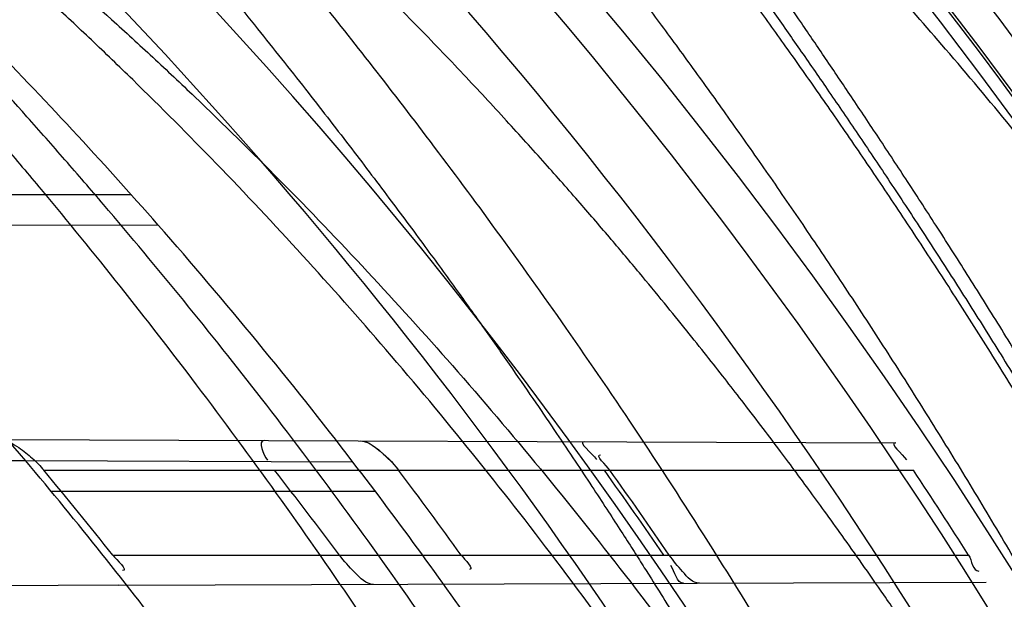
# Model space of a CAD drawing. Header units: millimetres. Extents: x 0 to 297, y 0 to 210.
# Tile 56 of 256: x 145.1383 to 145.2196, y 91.2941 to 91.342. Entities that reach past the tile are written whole.
import ezdxf

# ---------------------------------------------------------------- set-up
doc = ezdxf.new("R2010")
doc.units = ezdxf.units.MM
doc.header["$LTSCALE"] = 16.335
doc.layers.get('0').update_dxf_attribs({"linetype": 'CONTINUOUS'})
for name, color, linetype in [('01_GLOBAL', 7, 'CONTINUOUS'), ('INTFCLR_1', 7, 'CONTINUOUS'), ('INTFCLR_144815', 7, 'CONTINUOUS')]:
    doc.layers.add(name, color=color, linetype=linetype)

msp = doc.modelspace()

# ---------------------------------------------------------------- linework, layer by layer
at = {"color": 7, "linetype": 'Continuous'}
msp.add_circle((145.8748034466, 92.1344639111), 2.66, dxfattribs=at)
at = {"color": 9, "linetype": 'Continuous'}
msp.add_arc((145.8748034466, 92.1344639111), 2.6259090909, 182.9674534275, 267.0325465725, dxfattribs=at)
at = {"layer": '01_GLOBAL', "color": 7, "linetype": 'Continuous'}
msp.add_circle((145.8748034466, 92.1344639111), 2.695, dxfattribs=at)
at = {"layer": 'INTFCLR_1', "color": 9, "linetype": 'Continuous'}
for p, q in [((145.14750555, 91.3275182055), (145.1186647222, 91.3275182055)), ((145.1497089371, 91.32503085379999), (145.1212081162, 91.3249313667)), ((145.1365994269, 91.30730131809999), (145.2106055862, 91.3070429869)), ((145.1657980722, 91.3054493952), (145.1387734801, 91.3055437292)), ((145.1402700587, 91.3047682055), (145.2120924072, 91.3047682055)), ((145.1676501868, 91.3030182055), (145.1408825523, 91.3030182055)), ((145.1459618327, 91.29776820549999), (145.2166506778, 91.29776820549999)), ((145.1464587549, 91.2952695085), (145.2181096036, 91.29551961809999))]:
    msp.add_line(p, q, dxfattribs=at)
at = {"layer": 'INTFCLR_1', "color": 7, "linetype": 'Continuous'}
msp.add_line((145.1679255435, 91.306452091), (145.1690556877, 91.3053946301), dxfattribs=at)
at = {"layer": 'INTFCLR_1', "color": 6, "linetype": 'Continuous'}
for p, q in [((145.2106055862, 91.3070429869), (145.2106359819, 91.3070428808)), ((145.1387734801, 91.3055437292), (145.1283527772, 91.30558010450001)), ((145.1464587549, 91.2952695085), (145.0766160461, 91.29502571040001))]:
    msp.add_line(p, q, dxfattribs=at)
for centre, radius, start, end in [((144.8596077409, 91.07026820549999), 0.4224162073, 270, 90.00000002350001), ((144.8596077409, 91.07026820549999), 0.4014439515, 270, 90.00000002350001), ((144.8596077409, 91.07026820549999), 0.3860864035, 41.2891321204, 44.43264804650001), ((144.8596077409, 91.07026820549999), 0.3650864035, 37.010446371, 40.1235459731), ((144.8596077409, 91.07026820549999), 0.3860864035, 34.7120513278, 37.5274422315), ((144.859355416, 91.0705395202), 0.3657541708, 38.4082546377, 39.82159468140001), ((144.8597576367, 91.0700334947), 0.3805807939, 36.7544830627, 38.0813893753), ((144.8593767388, 91.0705303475), 0.3887032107, 35.7750931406, 37.0573162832), ((144.8596156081, 91.07025667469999), 0.4023582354, 34.43321213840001, 35.6507272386), ((144.8597347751, 91.0700372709), 0.4027585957, 34.432008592, 35.6482862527), ((144.8596146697, 91.0702570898), 0.4233627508, 32.5061741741, 33.6366877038)]:
    msp.add_arc(centre, radius, start, end, dxfattribs=at)
at = {"layer": 'INTFCLR_1', "color": 9, "linetype": 'Continuous'}
for radius, start, end in [(0.3650864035, 40.1235459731, 44.23014287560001), (0.3860864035, 37.5274422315, 41.2891321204)]:
    msp.add_arc((144.8596077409, 91.07026820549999), radius, start, end, dxfattribs=at)
for points, knots in [([(145.235167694, 90.93964664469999), (145.2359987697, 90.94190808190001), (145.2376274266, 90.94647450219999), (145.2407305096, 90.9557351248), (145.2457654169, 90.9723575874), (145.2504341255, 90.9918676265), (145.2535169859, 91.00930456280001), (145.2548129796, 91.01820820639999), (145.2554818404, 91.0233579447), (145.2570256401, 91.03628652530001), (145.2586297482, 91.05837735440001), (145.2583725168, 91.0844406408), (145.2571603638, 91.1013307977), (145.2563978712, 91.1091297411), (145.2558364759, 91.114316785), (145.2541019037, 91.12831663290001), (145.2501634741, 91.1507342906), (145.2444881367, 91.1726209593), (145.2404287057, 91.1856112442), (145.2389019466, 91.1902577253), (145.2365792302, 91.1971022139), (145.2313391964, 91.2114116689), (145.2222901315, 91.2324134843), (145.211984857, 91.2522549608), (145.2048007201, 91.26446751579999), (145.2014430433, 91.2699038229), (145.1992124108, 91.27344744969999), (145.1931796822, 91.28276721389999), (145.1830706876, 91.2970707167), (145.1690288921, 91.3144833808), (145.1571354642, 91.32753546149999), (145.1488272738, 91.335878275), (145.1442335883, 91.34029544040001), (145.1378598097, 91.34625257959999), (145.1289384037, 91.35405272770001), (145.1192814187, 91.3616211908), (145.1131582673, 91.3659752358), (145.1101748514, 91.3679776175), (145.1077179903, 91.36955505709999), (145.1055301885, 91.37087160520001), (145.1036031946, 91.37188262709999), (145.1025200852, 91.37238560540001), (145.1016575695, 91.37269323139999), (145.1010609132, 91.3728325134), (145.1005598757, 91.3727568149), (145.1004622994, 91.3722852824), (145.1007027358, 91.3717640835), (145.1011202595, 91.3710418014), (145.1017948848, 91.3701326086), (145.1026939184, 91.3690240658), (145.1038249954, 91.36772389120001), (145.1051758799, 91.366231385), (145.106740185, 91.36454834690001), (145.1092045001, 91.36193938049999), (145.1127127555, 91.35827210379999), (145.1192604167, 91.3514013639), (145.126411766, 91.34369308), (145.1329263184, 91.3363257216), (145.1369531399, 91.33164093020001), (145.143428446, 91.32395035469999), (145.1533417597, 91.3114874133), (145.1663378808, 91.2933552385), (145.175744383, 91.2785527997), (145.1819029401, 91.2680164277), (145.1860815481, 91.2606058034), (145.1932904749, 91.24707920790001), (145.2029180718, 91.2266527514), (145.209559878, 91.2096225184), (145.212649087, 91.20079273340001)], [0, 0, 0, 0, 0.0103790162, 0.0208837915, 0.0420711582, 0.08518389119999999, 0.1071959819, 0.1183353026, 0.1239410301, 0.1295663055, 0.1744258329, 0.2192337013, 0.2417180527, 0.2473539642, 0.2529903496, 0.2641931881, 0.3081223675, 0.3509244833, 0.3614867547, 0.3667496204, 0.3719934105, 0.3926231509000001, 0.4323812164, 0.470412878, 0.488854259, 0.4934078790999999, 0.4979383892, 0.5068921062, 0.5412323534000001, 0.5733304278, 0.6031976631, 0.6172528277, 0.6240454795, 0.630650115, 0.6548352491, 0.6750685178, 0.6834752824, 0.6871962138, 0.6905460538, 0.6960524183, 0.6981915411, 0.6999110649, 0.7012078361, 0.7020914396, 0.7026255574, 0.7031007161, 0.7038824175, 0.7050749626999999, 0.7066970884, 0.7087489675, 0.7112252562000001, 0.7141187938, 0.7174211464, 0.7211233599, 0.729578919, 0.7392839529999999, 0.762009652, 0.7748693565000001, 0.7816473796, 0.7886214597, 0.8181786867, 0.8502212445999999, 0.8846823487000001, 0.8936821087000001, 0.9027944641, 0.9213301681, 0.9597016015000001, 1, 1, 1, 1]), ([(145.2192099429, 91.2001967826), (145.2160588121, 91.20898981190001), (145.2092828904, 91.22594927), (145.1994698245, 91.2462712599), (145.1921239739, 91.25972534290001), (145.1878648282, 91.2670981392), (145.1815839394, 91.27758652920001), (145.1719904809, 91.2923196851), (145.1587431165, 91.31035507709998), (145.14864185, 91.322744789), (145.1420434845, 91.3303895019), (145.1379380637, 91.33504834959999), (145.1312965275, 91.3423736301), (145.124001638, 91.3500407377), (145.1173362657, 91.3568547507), (145.1137384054, 91.36052124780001), (145.111259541, 91.3630701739), (145.109155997, 91.3652875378), (145.1075467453, 91.3669639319), (145.1039795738, 91.37126840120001), (145.1053256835, 91.37126820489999)], [0, 0, 0, 0, 0.1351411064, 0.2639657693, 0.3262515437, 0.3568857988, 0.3871506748, 0.5031238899, 0.6110823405, 0.7107727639, 0.7343091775, 0.7571888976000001, 0.8006105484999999, 0.8773801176, 0.9101731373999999, 0.9387430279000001, 0.9512497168, 0.9624026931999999, 0.9805243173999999, 1, 1, 1, 1]), ([(145.1053256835, 91.37126820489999), (145.1058354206, 91.3712681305), (145.1084302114, 91.3702416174), (145.1114097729, 91.368499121), (145.114679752, 91.3664418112), (145.1177098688, 91.36444481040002), (145.1239326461, 91.36010616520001), (145.1337472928, 91.3525686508), (145.1428234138, 91.3447978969), (145.1493077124, 91.338863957), (145.1539781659, 91.3344671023), (145.1624222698, 91.3261665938), (145.1745124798, 91.3131815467), (145.1887911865, 91.29585590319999), (145.1990766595, 91.2816176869), (145.2052148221, 91.27234000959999), (145.2074832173, 91.268814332), (145.2108964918, 91.26340759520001), (145.2181971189, 91.2512662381), (145.2286731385, 91.2315365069), (145.2378781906, 91.2106406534), (145.2432089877, 91.1964014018), (145.2455710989, 91.1895927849), (145.247123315, 91.1849719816), (145.2512489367, 91.17205836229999), (145.2570185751, 91.1502977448), (145.2610247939, 91.1279966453), (145.262788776, 91.1140712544), (145.2633595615, 91.10891295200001), (145.2641347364, 91.10115794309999), (145.2653671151, 91.0843629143), (145.2656287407, 91.0584419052), (145.2639975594, 91.0364740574), (145.2624282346, 91.0236195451), (145.2617481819, 91.01849828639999), (145.2604303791, 91.00964310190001), (145.2572949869, 90.99229775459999), (145.2525471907, 90.9728939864), (145.2474296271, 90.9563683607), (145.2442749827, 90.94715947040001), (145.2426192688, 90.9426185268), (145.2417743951, 90.94036969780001)], [0, 0, 0, 0, 0.0031306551, 0.0166311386, 0.0214593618, 0.0268204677, 0.03892666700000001, 0.0680356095, 0.1027865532, 0.1122690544, 0.1220182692, 0.1421808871, 0.1849821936, 0.2309157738, 0.2799873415, 0.2927705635, 0.2992370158, 0.3057352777, 0.3320402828, 0.3862318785, 0.4428084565, 0.4721382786, 0.4795908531, 0.487069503, 0.5020757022, 0.562848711, 0.6251729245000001, 0.641061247, 0.6490543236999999, 0.6570463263, 0.6889269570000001, 0.7524525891, 0.8160592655, 0.8240370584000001, 0.8319876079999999, 0.8477879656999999, 0.8790177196, 0.9402188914, 0.9703170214, 0.9852457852, 1, 1, 1, 1])]:
    msp.add_open_spline(points, degree=3, knots=knots, dxfattribs=at)
at = {"layer": 'INTFCLR_1', "color": 6, "linetype": 'Continuous'}
for points, knots in [([(145.1350652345, 91.37126820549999), (145.1342109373, 91.37126820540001), (145.1357546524, 91.3683275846), (145.1370803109, 91.3667054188), (145.1392467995, 91.36385886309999), (145.1419201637, 91.3606392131), (145.145337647, 91.3565301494), (145.149332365, 91.3517583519), (145.1536170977, 91.34656836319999), (145.1578478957, 91.34135293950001), (145.1617862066, 91.3363852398), (145.1654017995, 91.331722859), (145.1686896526, 91.3273862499), (145.1716611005, 91.3233823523), (145.1743369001, 91.31970203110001), (145.176743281, 91.3163294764), (145.1789048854, 91.31324522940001), (145.1808385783, 91.31044103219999), (145.1825660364, 91.30789847), (145.1841084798, 91.3055965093), (145.185490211, 91.3035084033), (145.1867189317, 91.3016307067), (145.1878098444, 91.2999462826), (145.1887779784, 91.29843766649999), (145.1896459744, 91.2970737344), (145.1906214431, 91.2955292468), (145.191753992, 91.2937193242), (145.1928766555, 91.2919021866), (145.1938510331, 91.29030917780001), (145.1946912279, 91.28892487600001), (145.1956155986, 91.28738878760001), (145.1966371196, 91.28567497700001), (145.1977643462, 91.2837631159), (145.1990081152, 91.2816272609), (145.2003754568, 91.2792470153), (145.201880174, 91.2765873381), (145.2035347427, 91.2736120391), (145.2053542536, 91.2702751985), (145.2073580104, 91.2665186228), (145.2095596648, 91.2622861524), (145.2119715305, 91.25751282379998), (145.214608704, 91.2521191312), (145.2174929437, 91.2459939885), (145.220642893, 91.2390035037), (145.2240752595, 91.2309767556), (145.227802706, 91.2217082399), (145.2318351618, 91.21090431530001), (145.2361179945, 91.19831684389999), (145.2403681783, 91.18429274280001), (145.2442872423, 91.16942297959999), (145.2476657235, 91.15438159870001), (145.2504753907, 91.1392991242), (145.2527156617, 91.12423526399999), (145.2543982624, 91.1091876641), (145.2555287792, 91.0941918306), (145.256117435, 91.079233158), (145.2561708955, 91.0643352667), (145.2556951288, 91.0494844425), (145.2546936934, 91.0346826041), (145.2531693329, 91.01994161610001), (145.2511191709, 91.00523180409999), (145.2485428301, 90.9905728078), (145.2454275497, 90.9759328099), (145.2417708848, 90.9613303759), (145.2376203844, 90.94696810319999), (145.2332204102, 90.9335438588), (145.2288852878, 90.92162630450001), (145.2248596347, 90.9114479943), (145.2211587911, 90.90270194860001), (145.2177663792, 90.89512937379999), (145.2146668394, 90.8885329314), (145.2118379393, 90.8827508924), (145.2092594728, 90.87766290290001), (145.2069119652, 90.8731710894), (145.2047820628, 90.869201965), (145.2028538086, 90.86569136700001), (145.2011073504, 90.8625761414), (145.1995253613, 90.8598041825), (145.1980916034, 90.85733143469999), (145.1967959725, 90.8551286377), (145.1956290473, 90.85316932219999), (145.1945782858, 90.85142412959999), (145.1936278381, 90.84986076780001), (145.1927650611, 90.8484539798), (145.1919665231, 90.8471621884), (145.1911689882, 90.845881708), (145.1903111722, 90.84451464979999), (145.1893416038, 90.842982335), (145.1882509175, 90.8412749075), (145.1870226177, 90.8393719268), (145.1856376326, 90.83725116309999), (145.1840803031, 90.8348962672), (145.1823329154, 90.83229124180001), (145.1803729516, 90.82941478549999), (145.1781781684, 90.82624664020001), (145.1757236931, 90.82276863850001), (145.1729902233, 90.8189712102), (145.1699514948, 90.8148382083), (145.1665806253, 90.81035527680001), (145.1628687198, 90.8055344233), (145.1588145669, 90.8003903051), (145.1544498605, 90.7949847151), (145.149996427, 90.78957611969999), (145.1458273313, 90.78459071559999), (145.1422457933, 90.7802896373), (145.1394492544, 90.7769290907), (145.1371773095, 90.773959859), (145.1358081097, 90.7722873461), (145.134193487, 90.7692682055), (145.1350652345, 90.7692682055)], [0, 0, 0, 0, 0.0038604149, 0.007501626, 0.0124785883, 0.0188917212, 0.0268498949, 0.0364677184, 0.0470694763, 0.05724446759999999, 0.0668187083, 0.0757144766, 0.08390537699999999, 0.0914099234, 0.09824517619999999, 0.1044667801, 0.1101313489, 0.1152642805, 0.1198589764, 0.1240215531, 0.1277856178, 0.1311734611, 0.1341617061, 0.1368541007, 0.1392736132, 0.1414672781, 0.1451087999, 0.148921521, 0.1511192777, 0.1535471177, 0.1562389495, 0.1592204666, 0.1625628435, 0.1662680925, 0.1703891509, 0.1749670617, 0.1800766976, 0.185772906, 0.1921414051, 0.1993155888, 0.2073311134, 0.2163077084, 0.2264451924, 0.2379233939, 0.2509534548, 0.2658909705, 0.2830621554, 0.3030578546, 0.3259639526, 0.3492662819, 0.3725305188, 0.395610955, 0.4185782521, 0.4413347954, 0.4640172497, 0.4865192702, 0.5089682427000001, 0.5313242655, 0.5536477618, 0.5759939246, 0.5982772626, 0.6207472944, 0.6432362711, 0.6658996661, 0.6887559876, 0.7107777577, 0.7297237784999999, 0.7460531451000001, 0.7602331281, 0.7726347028, 0.7835467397, 0.7931663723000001, 0.8017211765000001, 0.8093215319, 0.8160683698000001, 0.8220757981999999, 0.8274205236, 0.83220661, 0.8364980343, 0.8403367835, 0.8437547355, 0.8468031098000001, 0.8495420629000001, 0.8520223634, 0.8542604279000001, 0.8564046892, 0.8588391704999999, 0.8615533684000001, 0.8645986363, 0.8679945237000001, 0.8717882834, 0.8760445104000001, 0.8807522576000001, 0.8859628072, 0.8917731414, 0.8981681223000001, 0.9051985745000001, 0.9129160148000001, 0.9213486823, 0.930543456, 0.9404096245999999, 0.9509435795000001, 0.9619432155, 0.9720502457, 0.9803711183, 0.9870628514, 0.9922716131, 0.9960607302, 1, 1, 1, 1]), ([(145.1350652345, 90.7692682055), (145.1360387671, 90.7692682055), (145.1377271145, 90.77040596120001), (145.1403228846, 90.77196865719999), (145.1432989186, 90.7741311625), (145.1469787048, 90.7769487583), (145.1513602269, 90.78054609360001), (145.156189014, 90.78473927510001), (145.1610884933, 90.78922212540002), (145.16571304, 90.7936532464), (145.1699506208, 90.7978753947), (145.1738079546, 90.80185999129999), (145.1773032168, 90.80558700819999), (145.1804624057, 90.8090520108), (145.1833068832, 90.8122538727), (145.1858602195, 90.8151948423), (145.1881553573, 90.8178946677), (145.1902110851, 90.8203591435), (145.1920499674, 90.8226010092), (145.1936917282, 90.8246337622), (145.195161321, 90.8264787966), (145.1964960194, 90.82817546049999), (145.197810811, 90.82986574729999), (145.1992115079, 90.83168840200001), (145.2006985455, 90.83364987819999), (145.2021699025, 90.8356183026), (145.203615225, 90.83757754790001), (145.2051191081, 90.8396441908), (145.2067839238, 90.8419664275), (145.2086446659, 90.8446056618), (145.2107239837, 90.8476123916), (145.2130437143, 90.8510414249), (145.2156231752, 90.85494957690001), (145.2184823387, 90.85940686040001), (145.2216518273, 90.8645112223), (145.2251614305, 90.87037537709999), (145.229038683, 90.8771369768), (145.2333125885, 90.884978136), (145.2380078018, 90.89411228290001), (145.2431555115, 90.9048590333), (145.2486552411, 90.91737134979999), (145.2541538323, 90.9312561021), (145.2592951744, 90.9458952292), (145.2638614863, 90.9607341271), (145.2678132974, 90.9756278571), (145.2711637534, 90.9905604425), (145.2739112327, 91.005452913), (145.2760779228, 91.0203457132), (145.2776685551, 91.03517539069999), (145.2786982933, 91.0499655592), (145.2791763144, 91.06470155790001), (145.2791102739, 91.0793859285), (145.2785051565, 91.09402740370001), (145.2773642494, 91.1086166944), (145.2756872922, 91.1231600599), (145.2734729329, 91.13765537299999), (145.2707211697, 91.1520804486), (145.2674209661, 91.16646759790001), (145.2635667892, 91.1807987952), (145.259139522, 91.19509062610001), (145.254151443, 91.2092704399), (145.2488018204, 91.2228033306), (145.2434345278, 91.23506080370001), (145.238408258, 91.245610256), (145.2338248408, 91.2545835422), (145.2296571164, 91.2622860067), (145.2258775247, 91.26893157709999), (145.2224553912, 91.2746994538), (145.2193628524, 91.2797261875), (145.216567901, 91.28412676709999), (145.2140471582, 91.2879848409), (145.2117761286, 91.29137679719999), (145.209737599, 91.2943566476), (145.2079066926, 91.2969818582), (145.20627007, 91.2992895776), (145.2048016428, 91.30132990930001), (145.203482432, 91.3031390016), (145.202221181, 91.30484800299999), (145.2009100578, 91.3066043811), (145.1994654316, 91.308515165), (145.1979774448, 91.3104559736), (145.1964846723, 91.3123763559), (145.1949729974, 91.31429626), (145.1933137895, 91.31637424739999), (145.1914604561, 91.3186591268), (145.1893845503, 91.3211745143), (145.1870661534, 91.32393108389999), (145.1844777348, 91.3269433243), (145.1815962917, 91.3302189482), (145.1783918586, 91.3337676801), (145.174841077, 91.3375879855), (145.1709238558, 91.34167041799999), (145.1666153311, 91.3459993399), (145.1619164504, 91.3505367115), (145.1569054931, 91.35515789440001), (145.1519289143, 91.3595100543), (145.1473729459, 91.36327579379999), (145.1435388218, 91.36622737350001), (145.1404516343, 91.3684830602), (145.1377826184, 91.3700958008), (145.1360568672, 91.37126820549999), (145.1350652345, 91.37126820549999)], [0, 0, 0, 0, 0.0042187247, 0.0081401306, 0.0133978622, 0.0200459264, 0.0282638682, 0.0379443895, 0.0477615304, 0.05703690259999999, 0.0656973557, 0.0736821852, 0.0810680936, 0.0878383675, 0.0940009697, 0.0996271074, 0.1047154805, 0.1093563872, 0.1135342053, 0.1172803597, 0.1206792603, 0.1237557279, 0.1266349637, 0.1299589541, 0.1337168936, 0.1373013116, 0.1406085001, 0.1442672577, 0.148377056, 0.1529904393, 0.1582606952, 0.164218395, 0.1709303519, 0.1785521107, 0.1871652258, 0.1969659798, 0.2081658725, 0.2209392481, 0.2356613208, 0.2526660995, 0.2725685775, 0.2948769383, 0.3173640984, 0.3397873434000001, 0.3621386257, 0.3841211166, 0.4060891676, 0.4277469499, 0.4493218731, 0.470705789, 0.4919793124, 0.5131981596, 0.5343255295, 0.5554668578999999, 0.5765984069, 0.5977513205, 0.6189954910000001, 0.6402209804, 0.6617015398, 0.6832900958, 0.7050415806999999, 0.7268239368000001, 0.7463339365, 0.7630160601, 0.7774553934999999, 0.7899931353, 0.8009638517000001, 0.8105830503, 0.8190545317, 0.8265380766, 0.8331730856, 0.8390248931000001, 0.8442268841, 0.8488182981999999, 0.8528943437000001, 0.8564866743, 0.8597116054, 0.8625968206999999, 0.8656908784, 0.8692094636, 0.8729771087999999, 0.8762884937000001, 0.879749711, 0.8835661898, 0.8878115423, 0.8924986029, 0.8976989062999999, 0.9034198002, 0.9097088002, 0.9166034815, 0.9241390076, 0.9323094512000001, 0.9411199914, 0.9506041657, 0.9606137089, 0.9706541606, 0.9792553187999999, 0.9862062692, 0.9916647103, 0.9957028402, 1, 1, 1, 1]), ([(145.1365994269, 91.30730131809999), (145.1371773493, 91.3072993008), (145.1381467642, 91.3067146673), (145.1393197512, 91.3058044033), (145.1399722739, 91.3051253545), (145.1402700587, 91.3047682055)], [0, 0, 0, 0, 0.3827870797, 0.6920045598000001, 1, 1, 1, 1]), ([(145.1675019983, 91.2953429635), (145.1668862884, 91.2953408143), (145.1658850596, 91.2964052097), (145.165062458, 91.2972582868), (145.1646816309, 91.29776820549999)], [0, 0, 0, 0, 0.4917266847, 1, 1, 1, 1]), ([(145.194419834, 91.2954369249), (145.1938569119, 91.29543495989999), (145.1929782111, 91.2964812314), (145.1922602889, 91.29728516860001), (145.1919291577, 91.29776820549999)], [0, 0, 0, 0, 0.4901124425, 1, 1, 1, 1])]:
    msp.add_open_spline(points, degree=3, knots=knots, dxfattribs=at)
for points in [[(145.1584538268, 91.3072250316), (145.1579096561, 91.3072269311), (145.1583908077, 91.3060437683), (145.1587264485, 91.30561543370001)], [(145.1848990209, 91.3071327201), (145.1843058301, 91.30713479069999), (145.1855724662, 91.3061559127), (145.1859182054, 91.3056738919)], [(145.2106055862, 91.3070429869), (145.2100434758, 91.307044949), (145.2112110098, 91.3060956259), (145.2115223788, 91.3056276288)], [(145.1870203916, 91.3047682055), (145.1867290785, 91.30517437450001), (145.1857476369, 91.3060549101), (145.1862474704, 91.3060531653)], [(145.1459618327, 91.29776820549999), (145.1462768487, 91.29737088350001), (145.1472768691, 91.2964811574), (145.146769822, 91.2964793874)], [(145.174738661, 91.29776820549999), (145.1750050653, 91.29739849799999), (145.1758777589, 91.29658580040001), (145.1754220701, 91.29658420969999)], [(145.2166506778, 91.29776820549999), (145.2169333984, 91.29732452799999), (145.2169759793, 91.2964374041), (145.2175020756, 91.2964392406)], [(145.1931048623, 91.2954323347), (145.1925005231, 91.29543022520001), (145.1924032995, 91.2964166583), (145.192061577, 91.29691511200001)]]:
    msp.add_open_spline(points, degree=3, dxfattribs=at)
at = {"layer": 'INTFCLR_1', "color": 7, "linetype": 'Continuous'}
msp.add_open_spline([(145.1663914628, 91.30719732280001), (145.1669059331, 91.30719621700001), (145.168127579, 91.3063661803), (145.1690693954, 91.3054395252), (145.1695747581, 91.3047682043)], degree=3, knots=[0, 0, 0, 0, 0.3797546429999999, 1, 1, 1, 1], dxfattribs=at)
msp.add_open_spline([(145.1663914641, 91.3071973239), (145.1669599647, 91.30719533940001), (145.167475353, 91.30679925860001), (145.1679255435, 91.306452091)], degree=3, dxfattribs=at)
at = {"layer": 'INTFCLR_144815', "color": 6, "linetype": 'Continuous'}
for radius in [0.4466793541, 0.4256665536]:
    msp.add_circle((144.8596077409, 91.07026820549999), radius, dxfattribs=at)
for radius, start, end in [(0.6157754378, 313.9937911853, 154.5150993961), (0.5947754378, 312.9543589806, 154.5144414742), (0.5751005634, 282.2440355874, 71.2863570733), (0.4627266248, 45.0000000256, 314.9999999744), (0.4618985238, 44.999999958, 315.000000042), (0.461229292, 44.99999997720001, 315.0000000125), (0.4169682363, 25.6072723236, 64.3927276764), (0.4537777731, 308.490992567, 51.50900743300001), (0.3959554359, 27.0737153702, 62.92628462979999), (0.4747905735, 316.9838592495, 43.0161407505), (0.4480128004, 313.9992414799, 46.00075850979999)]:
    msp.add_arc((144.8596077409, 91.07026820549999), radius, start, end, dxfattribs=at)
at = {"layer": 'INTFCLR_144815', "color": 9, "linetype": 'Continuous'}
for centre, radius, start, end in [((144.8596077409, 91.07026820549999), 0.5712784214, 292.4997540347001, 54.0964566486), ((144.8596102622, 91.0702693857), 0.5153523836, 292.4997540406, 54.09645665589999), ((144.8596257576, 91.0702725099), 0.5066391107, 311.2505121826, 48.7494878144), ((144.859607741, 91.07026820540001), 0.4617768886, 314.0862202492, 45.9137797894), ((144.8596077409, 91.07026820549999), 0.450734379, 313.8592910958, 46.1407088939), ((144.8596077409, 91.07026820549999), 0.4477854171, 314.0319604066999, 45.9680396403)]:
    msp.add_arc(centre, radius, start, end, dxfattribs=at)
at = {"layer": 'INTFCLR_144815', "color": 6, "linetype": 'Continuous'}
for points, knots in [([(145.2825648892, 91.07026820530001), (145.2825648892, 91.0724680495), (145.282532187, 91.07686829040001), (145.2823850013, 91.08346837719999), (145.2821395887, 91.0900684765), (145.2817957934, 91.0966686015), (145.2813534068, 91.10326862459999), (145.2808121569, 91.1098685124), (145.280171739, 91.116467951), (145.2794317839, 91.12306678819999), (145.2785919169, 91.12966449), (145.2776516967, 91.1362607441), (145.2766107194, 91.1428547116), (145.2754685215, 91.1494457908), (145.2742247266, 91.1560327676), (145.2728788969, 91.162614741), (145.2714307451, 91.1691900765), (145.2698799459, 91.1757574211), (145.2682264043, 91.1823145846), (145.2664700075, 91.1888596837), (145.2646109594, 91.1953899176), (145.2626494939, 91.2019027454), (145.260586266, 91.2083946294), (145.2584220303, 91.21486222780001), (145.2561580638, 91.22130118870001), (145.2537958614, 91.2277072), (145.2513375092, 91.2340750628), (145.2487855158, 91.24039929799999), (145.2461430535, 91.2466736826), (145.243413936, 91.25289146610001), (145.2406027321, 91.2590452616), (145.2377148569, 91.2651270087), (145.2347566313, 91.2711280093), (145.2317353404, 91.277038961), (145.2286592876, 91.2828499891), (145.2255378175, 91.28855072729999), (145.2223813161, 91.2941304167), (145.2192011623, 91.29957806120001), (145.2160096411, 91.30488260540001), (145.2128197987, 91.31003316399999), (145.2096452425, 91.3150192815), (145.2064998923, 91.319831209), (145.2033976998, 91.32446017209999), (145.2003523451, 91.3288986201), (145.1973769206, 91.33314045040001), (145.1944836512, 91.33718115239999), (145.1916836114, 91.34101794), (145.1889866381, 91.34464961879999), (145.1864013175, 91.3480763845), (145.1839350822, 91.3512995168), (145.1815937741, 91.35432180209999), (145.1793814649, 91.357147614), (145.1773002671, 91.35978303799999), (145.1753509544, 91.3622350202), (145.1735333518, 91.364510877), (145.1718468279, 91.36661771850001), (145.1702903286, 91.3685624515), (145.168862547, 91.3703516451), (145.1675620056, 91.371991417), (145.1663872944, 91.37348740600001), (145.1653367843, 91.374844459), (145.1644092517, 91.3760681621), (145.1636017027, 91.3771604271), (145.1629160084, 91.3781335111), (145.1623391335, 91.3789669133), (145.1618093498, 91.3798980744), (145.161227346, 91.38056444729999), (145.1612445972, 91.38176247), (145.1615550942, 91.38176808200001)], [0, 0, 0, 0, 0.0193188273, 0.0386418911, 0.05797372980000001, 0.0773181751, 0.0966800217, 0.1160624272, 0.1354702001, 0.1549057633, 0.1743738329, 0.1938759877, 0.2134167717, 0.2329964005, 0.2526187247, 0.2722829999, 0.2919923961, 0.3117443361, 0.3315407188, 0.3513772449, 0.37125414, 0.391164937, 0.4111075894, 0.4310729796, 0.4510561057, 0.4710451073, 0.4910305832, 0.5109984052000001, 0.5309330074, 0.5508166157, 0.5706284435, 0.590344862, 0.6099392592, 0.6293819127, 0.6486401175, 0.6676780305, 0.6864570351, 0.7049360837, 0.7230721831, 0.7408210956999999, 0.7581383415, 0.7749801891, 0.7913047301, 0.8070730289, 0.822250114, 0.8368060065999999, 0.8507161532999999, 0.8639624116, 0.8765312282, 0.8884132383, 0.8996029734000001, 0.9101049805, 0.9199296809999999, 0.9290934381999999, 0.9376135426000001, 0.9455077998, 0.9527934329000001, 0.9594885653, 0.9656100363, 0.9711731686, 0.9761922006, 0.9806816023, 0.9846553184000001, 0.9881278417, 0.9911127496, 0.9936230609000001, 0.9972727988, 1, 1, 1, 1]), ([(145.1715348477, 90.75876832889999), (145.1712150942, 90.75877420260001), (145.1712119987, 90.7600066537), (145.1717859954, 90.7606973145), (145.1723169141, 90.76165810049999), (145.1728921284, 90.7625179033), (145.1735763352, 90.7635211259), (145.1743814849, 90.7646468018), (145.17530592, 90.76590735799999), (145.1763525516, 90.7673048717), (145.1775225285, 90.7688449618), (145.1788179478, 90.77053327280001), (145.1802417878, 90.7723776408), (145.1817966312, 90.7743857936), (145.1834827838, 90.77656326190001), (145.1852973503, 90.77891214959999), (145.1872357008, 90.7814329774), (145.189295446, 90.7841297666), (145.1914790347, 90.78701356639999), (145.1937896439, 90.79009740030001), (145.1962240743, 90.79338687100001), (145.1987743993, 90.7968818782), (145.2014309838, 90.8005803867), (145.2041860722, 90.8044833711), (145.2070298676, 90.8085892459), (145.2099514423, 90.81289490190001), (145.2129388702, 90.817395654), (145.215979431, 90.8220852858), (145.2190598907, 90.8269562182), (145.2221667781, 90.8319996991), (145.2252866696, 90.83720604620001), (145.2284064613, 90.84256492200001), (145.2315136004, 90.8480656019), (145.2345962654, 90.8536972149), (145.2376434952, 90.8594489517), (145.2406452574, 90.8653102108), (145.2435925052, 90.8712707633), (145.2464771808, 90.87732085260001), (145.2492921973, 90.8834512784), (145.2520314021, 90.8896534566), (145.2546894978, 90.8959194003), (145.2572619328, 90.9022416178), (145.2597453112, 90.9086143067), (145.2621317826, 90.9150187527), (145.2644188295, 90.921447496), (145.2666074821, 90.927902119), (145.2687002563, 90.9343905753), (145.2706975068, 90.94091510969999), (145.2725965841, 90.9474676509), (145.2743963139, 90.9540444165), (145.2760946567, 90.9606370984), (145.2776905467, 90.96723941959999), (145.2791843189, 90.97385019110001), (145.2805765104, 90.98046922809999), (145.2818676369, 90.98709652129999), (145.2830580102, 90.9937313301), (145.2841477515, 91.0003718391), (145.2851369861, 91.0070158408), (145.2860260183, 91.01366199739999), (145.2868152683, 91.0203099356), (145.2875051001, 91.02695916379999), (145.2880958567, 91.0336093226), (145.2885878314, 91.04025993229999), (145.2889813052, 91.0469109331), (145.289276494, 91.0535620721), (145.2894735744, 91.06021341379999), (145.2895726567, 91.0668647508), (145.2895738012, 91.0735161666), (145.2894770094, 91.0801674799), (145.2892822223, 91.0868188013), (145.2889893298, 91.09346994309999), (145.2885981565, 91.1001209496), (145.2881084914, 91.1067715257), (145.2875200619, 91.1134215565), (145.2868325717, 91.1200706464), (145.2860456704, 91.126718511), (145.2851589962, 91.13336461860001), (145.2841721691, 91.14000833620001), (145.2830848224, 91.14664879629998), (145.2818965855, 91.15328508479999), (145.2806070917, 91.15991620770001), (145.2792161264, 91.166540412), (145.2777236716, 91.17315528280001), (145.27612979, 91.1797584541), (145.2744344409, 91.18634824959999), (145.2726374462, 91.1929236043), (145.2707388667, 91.19948263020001), (145.2687392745, 91.2060219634), (145.2666397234, 91.21253728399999), (145.2644415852, 91.2190240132), (145.2621464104, 91.2254777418), (145.2597562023, 91.23189351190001), (145.2572735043, 91.2382657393), (145.2547014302, 91.2445882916), (145.2520437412, 91.25085444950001), (145.2493049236, 91.25705687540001), (145.2464902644, 91.26318759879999), (145.2436059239, 91.26923801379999), (145.240658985, 91.2751989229), (145.2376574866, 91.2810606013), (145.2346104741, 91.28681281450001), (145.231527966, 91.2924449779), (145.2284209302, 91.2979462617), (145.2253011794, 91.30330580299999), (145.2221812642, 91.3085128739), (145.2190742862, 91.31355713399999), (145.2159936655, 91.3184289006), (145.2129528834, 91.323119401), (145.209965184, 91.3276210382), (145.207043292, 91.331927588), (145.2041991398, 91.3360343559), (145.2014436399, 91.33993825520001), (145.1987864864, 91.3436378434), (145.1962360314, 91.34713327), (145.1937992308, 91.35042615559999), (145.1914816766, 91.3535193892), (145.1892876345, 91.3564169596), (145.1872201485, 91.3591237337), (145.1852811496, 91.36164526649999), (145.1834716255, 91.3639875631), (145.1817917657, 91.36615689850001), (145.1802410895, 91.36815967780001), (145.1788186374, 91.3700022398), (145.1775230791, 91.3716907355), (145.1763528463, 91.3732311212), (145.1753062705, 91.37462867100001), (145.1743814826, 91.3758893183), (145.1735770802, 91.3770151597), (145.1728902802, 91.378018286), (145.1723225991, 91.3788786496), (145.1718630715, 91.3796692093), (145.171402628, 91.38041122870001), (145.1710534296, 91.38175923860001), (145.1715348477, 91.38176808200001)], [0, 0, 0, 0, 0.0014103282, 0.0032894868, 0.0045784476, 0.006109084, 0.0078878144, 0.009921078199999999, 0.0122159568, 0.0147800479, 0.0176210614, 0.0207450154, 0.0241645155, 0.0278962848, 0.0319450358, 0.0363094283, 0.0409856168, 0.0459681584, 0.0512740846, 0.0569372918, 0.0629614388, 0.06932079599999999, 0.0760170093, 0.0830428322, 0.09038864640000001, 0.09804223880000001, 0.1059886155, 0.1142106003, 0.1226891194, 0.1314036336, 0.1403327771, 0.1494548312, 0.1587482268, 0.1681920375, 0.1777662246, 0.1874518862, 0.1972313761, 0.2070885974, 0.2170088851, 0.2269790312, 0.2369874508, 0.247023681, 0.2570780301, 0.2671479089, 0.2771627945, 0.2871678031, 0.297203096, 0.3072268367, 0.3172573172, 0.3272873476, 0.3372951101, 0.3472786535, 0.3572404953, 0.3671820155, 0.3771057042, 0.38701475, 0.3969071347, 0.4067804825, 0.4166362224, 0.4264761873, 0.4363022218, 0.4461151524, 0.4559173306, 0.4657100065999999, 0.4754958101, 0.4852761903, 0.4950537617, 0.5048299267, 0.514607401, 0.5243876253, 0.5341732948, 0.5439658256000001, 0.5537677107, 0.5635801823, 0.5734055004, 0.5832449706, 0.5931003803, 0.6029729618, 0.6128636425, 0.6227732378, 0.6327028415, 0.6426530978, 0.6526214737, 0.6626060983, 0.6726078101, 0.6826271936, 0.6926651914, 0.7027189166, 0.7127821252, 0.7228511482, 0.7329216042, 0.7429877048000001, 0.7530428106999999, 0.7630790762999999, 0.7730874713, 0.7830577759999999, 0.7929782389, 0.8028356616, 0.8126154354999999, 0.8223014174, 0.8318761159, 0.8413205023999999, 0.8506146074, 0.8597374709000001, 0.8686675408, 0.8773831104, 0.8858627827, 0.8940860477, 0.9020337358, 0.9096886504, 0.9170358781, 0.9240630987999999, 0.9307608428, 0.9371226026, 0.9431446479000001, 0.9488258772, 0.9541674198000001, 0.9591725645, 0.9638462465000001, 0.9681947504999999, 0.9722253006, 0.9759458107, 0.979364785, 0.9824904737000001, 0.9853313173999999, 0.9878955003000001, 0.9901906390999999, 0.9922241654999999, 0.994002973, 0.9955336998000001, 0.9968227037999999, 0.9978766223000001, 1, 1, 1, 1]), ([(145.1421340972, 91.37126820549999), (145.141854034, 91.37126820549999), (145.1417650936, 91.37021038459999), (145.1424894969, 91.3693784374), (145.143367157, 91.3678777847), (145.1447612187, 91.3660934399), (145.1465613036, 91.3637858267), (145.148808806, 91.3610378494), (145.15150356, 91.3577710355), (145.1546511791, 91.35396994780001), (145.1582867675, 91.34954750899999), (145.1624048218, 91.344466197), (145.16699477, 91.33867882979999), (145.1720315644, 91.3321472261), (145.1774486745, 91.3248771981), (145.1831935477, 91.3168503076), (145.1891616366, 91.3081201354), (145.19527173, 91.2987116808), (145.2014126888, 91.2887078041), (145.2074988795, 91.2781671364), (145.2134387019, 91.26717904), (145.2191667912, 91.25580768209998), (145.2246200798, 91.24413429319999), (145.2297609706, 91.2322080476), (145.2345518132, 91.2200961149), (145.2389754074, 91.20783206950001), (145.2430148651, 91.1954618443), (145.246661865, 91.1830173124), (145.2499164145, 91.1705126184), (145.2527714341, 91.157993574), (145.2552383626, 91.14543575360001), (145.2573125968, 91.13288842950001), (145.2590034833, 91.12032425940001), (145.2603109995, 91.1077828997), (145.2612405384, 91.09525508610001), (145.2617956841, 91.08275225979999), (145.2619187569, 91.0744266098), (145.2619187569, 91.0702682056)], [0, 0, 0, 0, 0.0025344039, 0.005901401, 0.0109295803, 0.0177704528, 0.0265540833, 0.0373505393, 0.04991676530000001, 0.0648695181, 0.0820131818, 0.1017234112, 0.1240566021, 0.1488553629, 0.1763609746, 0.2060970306, 0.2381748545, 0.2720515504, 0.3076064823, 0.3443876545, 0.3821831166, 0.4206251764, 0.4595934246, 0.4987613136, 0.5381325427, 0.5774437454, 0.6167240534, 0.6558745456, 0.6947773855, 0.7336358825, 0.7720551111, 0.8105726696, 0.8487051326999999, 0.8867612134, 0.9246626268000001, 0.9623689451, 1, 1, 1, 1]), ([(145.1816919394, 91.37126820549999), (145.1813689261, 91.37126820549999), (145.181354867, 91.37002508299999), (145.1818990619, 91.3693135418), (145.1824036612, 91.36833271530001), (145.1829511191, 91.36745360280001), (145.1836029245, 91.3664285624), (145.1843702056, 91.3652784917), (145.1852510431, 91.3639914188), (145.1862478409, 91.3625655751), (145.1873615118, 91.36099545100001), (145.1885933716, 91.3592761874), (145.1899443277, 91.35740242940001), (145.1914151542, 91.3553685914), (145.1930061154, 91.3531691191), (145.1947171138, 91.3507983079), (145.1965473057, 91.3482507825), (145.1984952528, 91.34552127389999), (145.2005585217, 91.3426051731), (145.2027337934, 91.33949840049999), (145.2050166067, 91.3361978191), (145.207401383, 91.33270127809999), (145.2098813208, 91.32900788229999), (145.2124484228, 91.3251181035), (145.2150935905, 91.3210338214), (145.2178067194, 91.3167583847), (145.2205768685, 91.3122965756), (145.2233924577, 91.30765452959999), (145.2262415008, 91.3028395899), (145.2291118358, 91.297860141), (145.2319913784, 91.29272536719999), (145.2348683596, 91.2874449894), (145.2377314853, 91.2820290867), (145.2405700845, 91.276487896), (145.2433742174, 91.27083163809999), (145.2461347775, 91.26507030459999), (145.2488435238, 91.25921354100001), (145.2514930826, 91.25327056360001), (145.2540769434, 91.2472500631), (145.2565894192, 91.2411601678), (145.2590255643, 91.23500850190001), (145.2613812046, 91.2288019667), (145.2636527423, 91.2225470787), (145.2658372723, 91.2162495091), (145.2679322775, 91.20991477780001), (145.2699358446, 91.203547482), (145.2718463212, 91.1971521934), (145.2736625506, 91.19073257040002), (145.275383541, 91.18429233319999), (145.2770086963, 91.1778343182), (145.2785375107, 91.171361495), (145.2799697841, 91.1648759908), (145.281305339, 91.1583801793), (145.282544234, 91.1518756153), (145.2836865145, 91.14536413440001), (145.2847323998, 91.1388467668), (145.285682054, 91.13232495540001), (145.2865357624, 91.12579938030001), (145.2872937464, 91.1192711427), (145.2879563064, 91.1127405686), (145.2885236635, 91.10620849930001), (145.2889960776, 91.09967506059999), (145.2893737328, 91.0931409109), (145.2896568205, 91.0866060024), (145.2898454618, 91.0800708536), (145.2899397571, 91.0735353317), (145.2899397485, 91.06699989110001), (145.2898454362, 91.0604643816), (145.2896567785, 91.0539292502), (145.2893736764, 91.04739438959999), (145.2889960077, 91.040860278), (145.2885235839, 91.034326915), (145.2879562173, 91.0277949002), (145.2872936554, 91.02126443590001), (145.2865356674, 91.0147362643), (145.2856819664, 91.00821082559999), (145.2847323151, 91.0016890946), (145.283686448, 90.99517188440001), (145.2825441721, 90.98866045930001), (145.2813053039, 90.98215605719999), (145.2799697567, 90.9756602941), (145.2785375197, 90.9691749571), (145.277008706, 90.9627021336), (145.2753835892, 90.95624426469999), (145.2736625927, 90.9498039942), (145.2718464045, 90.94338450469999), (145.2699359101, 90.9369891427), (145.2679323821, 90.9306219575), (145.2658373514, 90.9242871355), (145.2636528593, 90.9179896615), (145.2613812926, 90.91173468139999), (145.2590256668, 90.9055281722), (145.2565895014, 90.8993764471), (145.2540770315, 90.8932865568), (145.2514931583, 90.8872660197), (145.2488435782, 90.8813229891), (145.2461348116, 90.8754661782), (145.2433742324, 90.86970480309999), (145.2405700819, 90.8640485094), (145.2377314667, 90.8585072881), (145.2348683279, 90.85309136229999), (145.2319913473, 90.8478109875), (145.2291118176, 90.8426762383), (145.2262415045, 90.8376968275), (145.2233924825, 90.83288192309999), (145.220576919, 90.8282399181), (145.2178068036, 90.8237781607), (145.2150937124, 90.8195027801), (145.2124485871, 90.8154185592), (145.2098815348, 90.8115288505), (145.2074016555, 90.8078355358), (145.2050169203, 90.8043390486), (145.2027341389, 90.801038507), (145.2005588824, 90.79793175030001), (145.1984956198, 90.7950156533), (145.1965476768, 90.79228614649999), (145.1947174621, 90.7897385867), (145.1930064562, 90.7873677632), (145.1914154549, 90.7851682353), (145.1899446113, 90.7831343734), (145.1885936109, 90.781260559), (145.1873617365, 90.77954126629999), (145.1862480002, 90.77797109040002), (145.1852512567, 90.77654520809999), (145.1843701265, 90.7752581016), (145.1836036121, 90.77410794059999), (145.1829493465, 90.7730830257), (145.1824091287, 90.7722033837), (145.1819724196, 90.77139682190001), (145.1815362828, 90.7706332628), (145.1812048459, 90.7692682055), (145.1816919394, 90.7692682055)], [0, 0, 0, 0, 0.0014863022, 0.0034583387, 0.00480742, 0.0064070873, 0.008263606, 0.0103831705, 0.0127725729, 0.0154385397, 0.018388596, 0.0216299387, 0.0251705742, 0.0290176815, 0.0331791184, 0.0376612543, 0.0424708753, 0.0476126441, 0.053091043, 0.05890788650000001, 0.0650637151, 0.071556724, 0.0783824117, 0.08553378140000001, 0.09300120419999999, 0.1007725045, 0.1088330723, 0.1171662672, 0.125753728, 0.1345758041, 0.1436120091, 0.1528416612, 0.1622443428, 0.1717998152, 0.1814887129, 0.1912927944, 0.2011949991, 0.2111795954, 0.2212322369, 0.2313400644, 0.2414915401, 0.251676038, 0.2618853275, 0.272110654, 0.2823462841, 0.2925853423, 0.3028240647, 0.3130572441, 0.3232827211, 0.3334966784, 0.3436983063, 0.353884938, 0.364056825, 0.3742120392, 0.3843517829, 0.3944749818, 0.4045834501, 0.4146764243, 0.4247563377, 0.4348229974, 0.4448791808, 0.4549248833, 0.4649631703, 0.4749943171, 0.4850215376, 0.4950452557, 0.505068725, 0.5150924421, 0.5251196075, 0.5351507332, 0.5451888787, 0.5552345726, 0.5652905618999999, 0.5753571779, 0.5854368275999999, 0.5955298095, 0.6056379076, 0.615761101, 0.6259004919, 0.6360558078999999, 0.6462271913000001, 0.6564139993, 0.6666151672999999, 0.6768294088, 0.6870543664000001, 0.6972879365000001, 0.7075261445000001, 0.7177656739, 0.7280008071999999, 0.7382265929, 0.7484354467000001, 0.7586203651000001, 0.7687717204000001, 0.7788795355, 0.7889322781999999, 0.7989169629, 0.8088192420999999, 0.8186233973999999, 0.8283123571, 0.8378678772, 0.8472706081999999, 0.8565002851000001, 0.8655364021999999, 0.8743584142, 0.8829458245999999, 0.8912789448, 0.8993394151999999, 0.9071106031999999, 0.9145779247, 0.9217291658, 0.9285546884, 0.9350475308, 0.9412033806, 0.9470201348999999, 0.9524985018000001, 0.9576403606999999, 0.9624499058, 0.9669322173, 0.9710936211, 0.9749409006, 0.978481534, 0.9817230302, 0.984673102, 0.9873392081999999, 0.9897286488, 0.9918483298, 0.9937048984, 0.9953046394, 0.9966537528, 0.9977587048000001, 1, 1, 1, 1]), ([(145.290839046, 91.07026820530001), (145.290839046, 91.0726157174), (145.2908026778, 91.0773112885), (145.2906389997, 91.0843540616), (145.2903661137, 91.09139623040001), (145.2899838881, 91.09843744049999), (145.2894921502, 91.10547721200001), (145.2888906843, 91.11251506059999), (145.2881792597, 91.1195502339), (145.2873576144, 91.1265820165), (145.2864255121, 91.13360928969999), (145.2853827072, 91.1406309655), (145.2842290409, 91.1476454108), (145.2829643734, 91.15465104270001), (145.2815887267, 91.16164560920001), (145.2801021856, 91.1686268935), (145.2785050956, 91.17559187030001), (145.2767979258, 91.182537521), (145.2749815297, 91.18945988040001), (145.2730569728, 91.1963549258), (145.2710258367, 91.2032176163), (145.2688900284, 91.2100427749), (145.2666520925, 91.2168242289), (145.2643151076, 91.22355536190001), (145.2618829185, 91.23022863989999), (145.2593601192, 91.2368358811), (145.2567521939, 91.2433680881), (145.2540656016, 91.2498154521), (145.251307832, 91.2561674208), (145.2484874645, 91.26241274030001), (145.2456141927, 91.2685395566), (145.2426988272, 91.27453552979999), (145.2397532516, 91.2803880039), (145.2367903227, 91.2860842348), (145.2338237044, 91.2916116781), (145.2308676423, 91.2969583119), (145.2279367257, 91.3021129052), (145.2250455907, 91.3070653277), (145.2222085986, 91.3118068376), (145.2194395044, 91.3163303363), (145.2167511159, 91.3206306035), (145.214155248, 91.3247040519), (145.2116626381, 91.32854858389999), (145.2092828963, 91.33216343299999), (145.2070237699, 91.3355500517), (145.2048909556, 91.33871215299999), (145.2028881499, 91.34165545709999), (145.2010177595, 91.34438656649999), (145.1992812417, 91.3469124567), (145.1976794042, 91.3492400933), (145.1962125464, 91.3513762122), (145.1948806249, 91.3533273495), (145.1936832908, 91.35509915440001), (145.19262015, 91.3566982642), (145.1916900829, 91.3581263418), (145.1908931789, 91.35939912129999), (145.19022483, 91.3604881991), (145.1895787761, 91.3617123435), (145.1889756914, 91.36255828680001), (145.1887748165, 91.3641330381), (145.1891690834, 91.3641399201)], [0, 0, 0, 0, 0.02225245, 0.0445093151, 0.0667750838, 0.0890537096, 0.1113496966, 0.1336661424, 0.1560071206, 0.1783746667, 0.2007723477, 0.2232005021, 0.2456615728, 0.2681539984, 0.2906786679, 0.3132316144, 0.3358115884, 0.3584115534, 0.3810274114, 0.4036483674, 0.4262663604, 0.4488666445, 0.4714362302, 0.493956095, 0.516405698, 0.5387611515, 0.5609948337, 0.5830754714, 0.6049679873, 0.6266337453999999, 0.648030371, 0.6691122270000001, 0.6898308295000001, 0.7101353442, 0.7299737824, 0.7492942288, 0.7680459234, 0.7861801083, 0.8036519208, 0.8204214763, 0.8364545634, 0.8517244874, 0.8662078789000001, 0.8798864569, 0.8927486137, 0.9047971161, 0.9160413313, 0.9264952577, 0.9361748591, 0.945097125, 0.9532791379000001, 0.9607380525, 0.9674902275, 0.9735510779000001, 0.9789355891, 0.9836595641, 0.9877384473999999, 0.9911880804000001, 0.9962621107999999, 1, 1, 1, 1]), ([(145.3115000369, 91.07026820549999), (145.3115000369, 91.07473032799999), (145.3113603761, 91.08365933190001), (145.3107329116, 91.09704848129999), (145.3096849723, 91.11043347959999), (145.308214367, 91.1238107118), (145.3063175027, 91.1371751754), (145.3039919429, 91.1505189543), (145.3012336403, 91.1638300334), (145.2980413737, 91.17709300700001), (145.2944139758, 91.1902869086), (145.2903552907, 91.20338555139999), (145.2858713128, 91.2163547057), (145.2809768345, 91.2291533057), (145.2756920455, 91.2417294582), (145.2700508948, 91.25402457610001), (145.2640962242, 91.2659672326), (145.2578895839, 91.2774791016), (145.2515062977, 91.2884744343), (145.2450357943, 91.2988653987), (145.2385803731, 91.3085695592), (145.2322471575, 91.3175132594), (145.2261431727, 91.3256421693), (145.2203622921, 91.3329218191), (145.2149878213, 91.3393465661), (145.2100767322, 91.34492790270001), (145.2056691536, 91.3496994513), (145.2017857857, 91.3536996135), (145.1984327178, 91.3569868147), (145.1956088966, 91.35957815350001), (145.1933015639, 91.36160129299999), (145.1912894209, 91.3630472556), (145.1899601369, 91.36415372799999), (145.1891690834, 91.3641399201)], [0, 0, 0, 0, 0.0408499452, 0.0817377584, 0.1226908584, 0.1637418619, 0.2049215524, 0.2462459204, 0.2877224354, 0.329349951, 0.3711123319, 0.4129705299, 0.4548685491, 0.4967167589, 0.5383929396, 0.579731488, 0.6205367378, 0.6605415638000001, 0.6994421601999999, 0.7369113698, 0.7725873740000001, 0.8061275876, 0.8372253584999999, 0.8656390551, 0.8912193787, 0.9139002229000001, 0.9336943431, 0.9506758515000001, 0.9649483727, 0.9766362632, 0.9858655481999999, 0.9927569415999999, 1, 1, 1, 1])]:
    msp.add_open_spline(points, degree=3, knots=knots, dxfattribs=at)
at = {"layer": 'INTFCLR_144815', "color": 9, "linetype": 'Continuous'}
for points, knots in [([(145.2022340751, 91.3806847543), (145.2020565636, 91.38053417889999), (145.2021747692, 91.37964001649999), (145.2027953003, 91.37838200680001), (145.203968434, 91.37628109), (145.2065823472, 91.37224539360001), (145.2094210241, 91.36814177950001), (145.2122072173, 91.36414224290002), (145.2145013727, 91.360852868), (145.2190485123, 91.35431354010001), (145.226169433, 91.34385751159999), (145.2327220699, 91.333728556), (145.2373407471, 91.3262870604), (145.2406397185, 91.320872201), (145.2465984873, 91.3107977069), (145.2551099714, 91.29542231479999), (145.2632717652, 91.2790936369), (145.2688351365, 91.26694329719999), (145.2720181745, 91.25964742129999), (145.2768238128, 91.2482528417), (145.2836642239, 91.2304818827), (145.2917386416, 91.2056954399), (145.2974987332, 91.18402038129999), (145.3009660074, 91.16827623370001), (145.3027946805, 91.1589999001), (145.3053720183, 91.1448101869), (145.3084679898, 91.1231376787), (145.3100373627, 91.1036977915), (145.3105249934, 91.0938734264)], [0, 0, 0, 0, 0.0022439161, 0.0070120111, 0.0145616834, 0.0248857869, 0.0536624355, 0.0624935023, 0.07189207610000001, 0.0923184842, 0.1392770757, 0.19383471, 0.2085944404, 0.2237059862, 0.2549574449, 0.3214227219, 0.3930725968, 0.4308712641, 0.4502345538, 0.469804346, 0.5500822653, 0.6337070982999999, 0.7209882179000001, 0.7661541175, 0.7890968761, 0.8121288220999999, 0.9051772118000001, 1, 1, 1, 1]), ([(145.3176333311, 91.0937100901), (145.3171365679, 91.1034672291), (145.3155420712, 91.1227757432), (145.3123972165, 91.14429620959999), (145.3097750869, 91.15838398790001), (145.3079192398, 91.167596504), (145.3043922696, 91.1832327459), (145.2985389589, 91.204758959), (145.2903267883, 91.2293667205), (145.2833813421, 91.2470063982), (145.278496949, 91.2583138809), (145.2752625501, 91.26555722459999), (145.2696069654, 91.2776213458), (145.2613103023, 91.2938304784), (145.2526607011, 91.3090852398), (145.2466069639, 91.31908010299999), (145.243252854, 91.32445151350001), (145.2385584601, 91.33183727), (145.2318942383, 91.3418846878), (145.2246597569, 91.35225547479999), (145.2200368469, 91.3587386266), (145.2177037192, 91.3619998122), (145.2148700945, 91.36596431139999), (145.2119833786, 91.37003142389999), (145.2093208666, 91.3740278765), (145.2081256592, 91.37610993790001), (145.2074895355, 91.37734692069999), (145.2073643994, 91.3782377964), (145.2075406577, 91.3783845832)], [0, 0, 0, 0, 0.0945441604, 0.1873460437, 0.2103231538, 0.2332131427, 0.2782846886, 0.3654193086, 0.4489587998, 0.529211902, 0.5487834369, 0.5681546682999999, 0.6059759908, 0.6777110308, 0.7443035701, 0.7756315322, 0.7907861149, 0.80558492, 0.8603198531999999, 0.9074428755, 0.9279435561, 0.9373780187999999, 0.9462430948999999, 0.9751197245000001, 0.985468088, 0.9930239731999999, 0.9977802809, 1, 1, 1, 1])]:
    msp.add_open_spline(points, degree=3, knots=knots, dxfattribs=at)

doc.saveas('drawing.dxf')
